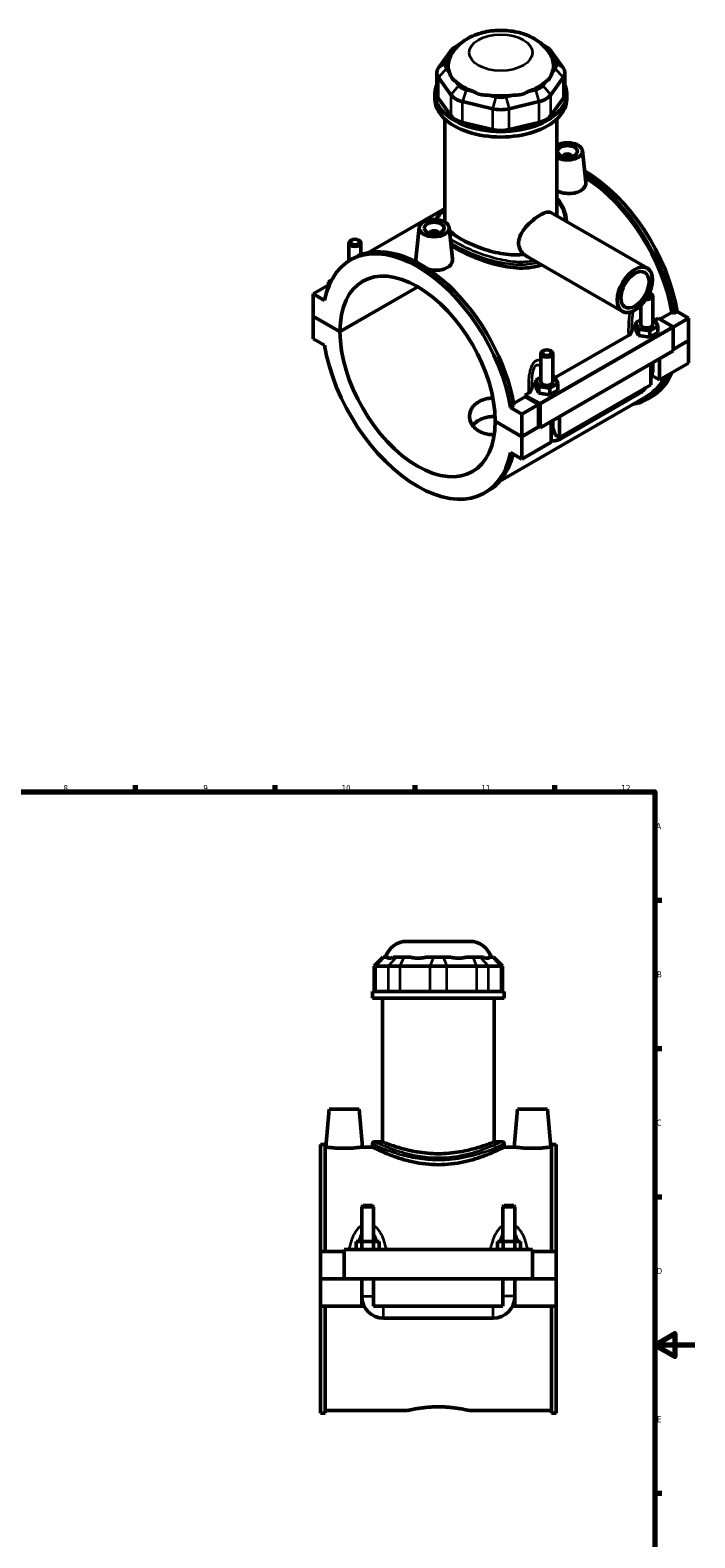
# Model space of a CAD drawing. Header units: millimetres. Extents: x 0 to 898, y -421 to 956.
# Tile 6 of 6: x 508 to 841, y 200 to 956. Entities that reach past the tile are written whole.
import ezdxf

# ---------------------------------------------------------------- set-up
doc = ezdxf.new("R2010")
doc.units = ezdxf.units.MM
for name, color, linetype, lineweight in [('Border (ANSI)', 7, 'Continuous', 70), ('Visible (ANSI)', 7, 'Continuous', 50), ('Visible Narrow (ANSI)', 7, 'Continuous', 35)]:
    doc.layers.add(name, color=color, linetype=linetype, lineweight=lineweight)
doc.styles.add('Note Text (ANSI)', font='tahoma.ttf')

# ---------------------------------------------------------------- blocks, each defined once
blk = doc.blocks.new('Borders Default Border')
at = {"layer": 'Border (ANSI)'}
for p, q in [((70.08, 574), (70.08, 577.45)), ((140.17, 574), (140.17, 577.45)), ((210.25, 574), (210.25, 577.45)), ((280.33, 574), (280.33, 577.45)), ((350.42, 574), (350.42, 577.45)), ((490.58, 574), (490.58, 577.45)), ((560.67, 574), (560.67, 577.45)), ((630.75, 574), (630.75, 577.45)), ((700.83, 574), (700.83, 577.45)), ((770.92, 574), (770.92, 577.45)), ((20, 519.75), (16.55, 519.75)), ((821, 519.75), (824.45, 519.75)), ((20, 445.5), (16.55, 445.5)), ((821, 445.5), (824.45, 445.5)), ((20, 371.25), (16.55, 371.25)), ((821, 371.25), (824.45, 371.25)), ((20, 222.75), (16.55, 222.75)), ((821, 222.75), (824.45, 222.75)), ((20, 148.5), (16.55, 148.5)), ((821, 148.5), (824.45, 148.5)), ((20, 74.25), (16.55, 74.25)), ((821, 74.25), (824.45, 74.25)), ((70.08, 20), (70.08, 16.55)), ((140.17, 20), (140.17, 16.55)), ((210.25, 20), (210.25, 16.55)), ((280.33, 20), (280.33, 16.55)), ((350.42, 20), (350.42, 16.55)), ((490.58, 20), (490.58, 16.55)), ((560.67, 20), (560.67, 16.55)), ((630.75, 20), (630.75, 16.55)), ((700.83, 20), (700.83, 16.55)), ((770.92, 20), (770.92, 16.55))]:
    blk.add_line(p, q, dxfattribs=at)
at = {"layer": 'Border (ANSI)', "flags": 128}
for points in [[(420.5, 594), (420.5, 574), (414.73, 584), (426.27, 584), (420.5, 574)], [(20, 20), (20, 574), (821, 574), (821, 20), (20, 20)], [(0, 297), (20, 297), (10, 302.77), (10, 291.23), (20, 297)], [(841, 297), (821, 297), (831, 302.77), (831, 291.23), (821, 297)], [(420.5, 0), (420.5, 20), (414.73, 10), (426.27, 10), (420.5, 20)]]:
    blk.add_lwpolyline(points, dxfattribs=at)
at = {"layer": 'Border (ANSI)', "color": 230, "true_color": 0xff0080, "attachment_point": 7, "style": 'Note Text (ANSI)'}
for s, insert, char_height in [('1', (34.35, 574.4), 3.05), ('2', (104.2, 574.4), 3.05), ('3', (174.26, 574.34), 3.05), ('4', (244.23, 574.4), 3.05), ('5', (314.48, 574.34), 3.05), ('6', (384.49, 574.34), 3.05), ('7', (454.6, 574.4), 3.05), ('8', (524.63, 574.33), 3.05), ('9', (594.7, 574.34), 3.05), ('10', (663.96, 574.34), 3.048), ('11', (734.04, 574.4), 3.048), ('12', (804.13, 574.4), 3.048), ('A', (16.78, 555.35), 3.05), ('A', (821.63, 555.35), 3.05), ('B', (17.15, 481.1), 3.05), ('B', (821.99, 481.1), 3.05), ('C', (16.95, 406.8), 3.05), ('C', (821.8, 406.8), 3.05), ('D', (16.96, 332.6), 3.05), ('D', (821.81, 332.6), 3.05), ('E', (17.21, 258.35), 3.05), ('E', (822.05, 258.35), 3.05), ('F', (17.29, 184.1), 3.05), ('F', (822.14, 184.1), 3.05), ('G', (16.81, 109.79), 3.05), ('G', (821.66, 109.79), 3.05), ('H', (16.97, 35.6), 3.05), ('H', (821.81, 35.6), 3.05), ('1', (34.35, 16.55), 3.05), ('2', (104.2, 16.55), 3.05), ('3', (174.26, 16.49), 3.05), ('4', (244.23, 16.55), 3.05), ('5', (314.48, 16.49), 3.05), ('6', (384.49, 16.49), 3.05), ('7', (454.6, 16.55), 3.05), ('8', (524.63, 16.48), 3.05), ('9', (594.7, 16.49), 3.05), ('10', (663.96, 16.49), 3.048), ('11', (734.04, 16.55), 3.048), ('12', (804.13, 16.55), 3.048)]:
    blk.add_mtext(s, dxfattribs=dict(at, insert=insert, char_height=char_height))

msp = doc.modelspace()

# ---------------------------------------------------------------- linework, layer by layer
at = {"layer": 'Visible (ANSI)'}
for p, q in [((718.699, 945.18), (712.52, 936.59)), ((723.147, 948.432), (721.053, 947.217)), ((764.407, 948.432), (766.5, 947.217)), ((775.033, 936.59), (768.855, 945.18)), ((716.585, 939.218), (718.11, 941.337)), ((718.126, 934.167), (716.585, 936.309)), ((770.968, 936.309), (769.428, 934.167)), ((769.444, 941.337), (770.968, 939.218)), ((711.683, 934.166), (711.683, 923.783)), ((712.52, 931.742), (718.699, 923.153)), ((722.764, 927.72), (721.223, 929.861)), ((766.33, 929.861), (764.79, 927.72)), ((768.855, 923.153), (775.033, 931.742)), ((775.87, 934.166), (775.87, 923.783)), ((710.777, 920.987), (710.777, 923.783)), ((718.699, 912.77), (712.52, 921.359)), ((730.055, 924.776), (726.336, 925.663)), ((741.251, 922.105), (737.532, 922.992)), ((750.022, 922.992), (746.302, 922.105)), ((761.218, 925.663), (757.499, 924.776)), ((775.033, 921.359), (768.855, 912.77)), ((776.777, 920.987), (776.777, 923.783)), ((724.652, 919.725), (739.567, 916.167)), ((747.986, 916.167), (762.902, 919.725)), ((715.727, 859.845), (715.727, 910.977)), ((739.567, 905.784), (724.652, 909.342)), ((762.902, 909.342), (747.986, 905.784)), ((771.827, 862.439), (771.827, 910.977)), ((775.152, 892.381), (775.152, 892.194)), ((779.152, 892.381), (779.152, 892.194)), ((784.638, 895.099), (786.322, 879.396)), ((715.727, 866.13), (677.436, 844.08)), ((768.843, 864.158), (817.19, 836.317)), ((702.916, 856.66), (701.225, 840.892)), ((708.401, 853.755), (708.401, 853.941)), ((712.401, 853.755), (712.401, 853.941)), ((717.887, 856.66), (719.571, 840.957)), ((667.662, 839.952), (667.662, 848.924)), ((668.958, 850.388), (668.532, 850.141)), ((672.366, 850.388), (672.791, 850.141)), ((673.662, 843.043), (673.662, 848.924)), ((668.463, 840.436), (670.131, 841.397)), ((758.149, 841.467), (804.714, 814.652)), ((657.954, 828.206), (649.732, 823.471)), ((655.459, 820.173), (649.732, 823.471)), ((649.732, 823.471), (649.732, 812.271)), ((659.061, 830.476), (657.368, 829.501)), ((657.368, 829.501), (658.3, 828.965)), ((657.368, 827.869), (657.368, 829.501)), ((663.167, 804.534), (702.173, 826.996)), ((702.243, 826.955), (663.167, 804.452)), ((818.595, 823.839), (819.021, 823.591)), ((813.892, 808.176), (813.892, 817.54)), ((819.892, 808.176), (819.892, 822.375)), ((649.732, 812.271), (663.167, 804.534)), ((649.732, 812.189), (649.803, 812.23)), ((649.732, 812.189), (649.732, 800.989)), ((663.167, 804.452), (649.732, 812.189)), ((813.892, 810.521), (811.315, 809.037)), ((811.315, 809.037), (812.809, 805.826)), ((811.315, 805.767), (811.315, 809.037)), ((820.974, 810.527), (819.892, 810.694)), ((822.468, 807.316), (820.974, 810.527)), ((821.078, 810.305), (822.641, 811.205)), ((822.641, 811.205), (829.832, 807.064)), ((823.507, 810.706), (829.472, 814.142)), ((830.426, 813.592), (829.472, 814.142)), ((837.822, 811.255), (830.083, 806.799)), ((832.095, 814.553), (830.426, 813.592)), ((832.095, 814.553), (837.822, 811.255)), ((837.822, 811.255), (837.822, 800.055)), ((649.732, 800.989), (655.459, 797.691)), ((771.014, 781.476), (807.684, 802.592)), ((811.315, 805.767), (812.809, 802.555)), ((812.809, 805.826), (818.386, 804.965)), ((812.809, 802.555), (812.809, 805.826)), ((812.809, 802.555), (818.386, 801.695)), ((818.386, 804.965), (822.468, 807.316)), ((818.386, 801.695), (818.386, 804.965)), ((818.386, 801.695), (822.468, 804.046)), ((822.468, 804.046), (822.468, 807.316)), ((830.185, 806.452), (830.185, 794.843)), ((830.185, 794.843), (763.434, 756.404)), ((763.828, 793.545), (763.828, 779.347)), ((765.125, 795.009), (764.699, 794.762)), ((768.532, 795.009), (768.958, 794.762)), ((769.828, 793.545), (769.828, 779.347)), ((830.185, 795.657), (837.822, 800.055)), ((837.822, 799.973), (830.185, 795.575)), ((837.751, 800.014), (837.822, 799.973)), ((837.822, 799.973), (837.822, 788.773)), ((819.013, 777.941), (819.013, 788.409)), ((819.892, 785.694), (819.892, 788.915)), ((823.256, 790.852), (823.256, 780.385)), ((837.822, 788.773), (823.256, 780.385)), ((763.828, 781.691), (761.252, 780.208)), ((761.252, 780.208), (762.746, 776.996)), ((761.252, 776.937), (761.252, 780.208)), ((768.323, 776.136), (772.405, 778.486)), ((770.911, 781.698), (769.828, 781.865)), ((772.405, 778.486), (770.911, 781.698)), ((772.405, 775.216), (772.405, 778.486)), ((819.013, 777.941), (773.192, 751.555)), ((823.256, 780.385), (819.47, 782.565)), ((816.763, 771.991), (743.308, 729.691)), ((750.155, 768.466), (756.046, 771.858)), ((755.89, 772.766), (757.621, 773.763)), ((763.081, 768.625), (755.89, 772.766)), ((762.727, 768.011), (756.046, 771.858)), ((761.252, 776.937), (762.746, 773.726)), ((762.746, 773.726), (762.746, 776.996)), ((762.746, 776.996), (768.323, 776.136)), ((762.746, 773.726), (768.323, 772.865)), ((768.323, 772.865), (768.323, 776.136)), ((768.323, 772.865), (772.405, 775.216)), ((773.982, 750.982), (812.732, 773.296)), ((817.422, 770.847), (819.091, 771.808)), ((750.325, 767.465), (748.656, 766.504)), ((754.383, 763.206), (748.656, 766.504)), ((762.727, 768.011), (754.383, 763.206)), ((754.383, 752.006), (754.383, 763.206)), ((762.727, 756.811), (762.727, 768.011)), ((763.434, 756.404), (763.434, 768.013)), ((740.948, 759.743), (754.383, 752.006)), ((740.948, 759.661), (741.019, 759.702)), ((754.383, 751.924), (740.948, 759.661)), ((754.383, 752.006), (762.727, 756.811)), ((762.798, 756.77), (754.383, 751.924)), ((762.727, 756.811), (763.434, 756.404)), ((768.95, 749.112), (768.95, 759.58)), ((769.828, 760.086), (769.828, 756.864)), ((773.192, 762.023), (773.192, 751.555)), ((754.383, 740.724), (754.383, 751.924)), ((768.95, 749.112), (754.383, 740.724)), ((773.192, 751.555), (770.967, 752.837)), ((748.656, 744.022), (754.383, 740.724)), ((735.652, 723.759), (737.321, 724.72)), ((696.641, 499.167), (728.286, 499.167)), ((684.77, 491.187), (680.37, 486.787)), ((684.77, 491.187), (685.272, 491.187)), ((686.813, 491.187), (685.272, 491.187)), ((691.451, 491.187), (689.91, 491.187)), ((691.451, 491.187), (695.023, 491.187)), ((698.742, 491.187), (695.023, 491.187)), ((709.938, 491.187), (706.219, 491.187)), ((709.938, 491.187), (714.989, 491.187)), ((718.709, 491.187), (714.989, 491.187)), ((729.905, 491.187), (726.186, 491.187)), ((729.905, 491.187), (733.477, 491.187)), ((735.017, 491.187), (733.477, 491.187)), ((739.655, 491.187), (738.115, 491.187)), ((739.655, 491.187), (740.157, 491.187)), ((740.157, 491.187), (744.557, 486.787)), ((681.207, 486.787), (680.37, 486.787)), ((680.37, 486.787), (680.37, 474.087)), ((681.207, 486.787), (687.386, 486.787)), ((693.339, 486.787), (687.386, 486.787)), ((693.339, 486.787), (708.254, 486.787)), ((716.673, 486.787), (708.254, 486.787)), ((716.673, 486.787), (731.589, 486.787)), ((737.542, 486.787), (731.589, 486.787)), ((737.542, 486.787), (743.72, 486.787)), ((744.557, 486.787), (743.72, 486.787)), ((744.557, 486.787), (744.557, 474.087)), ((745.464, 474.087), (679.464, 474.087)), ((679.464, 470.667), (679.464, 474.087)), ((745.464, 470.667), (679.464, 470.667)), ((684.414, 398.807), (684.414, 470.667)), ((740.514, 398.807), (740.514, 470.667)), ((745.464, 470.667), (745.464, 474.087)), ((657.764, 415.167), (656.101, 396.167)), ((657.764, 415.167), (672.764, 415.167)), ((672.764, 415.167), (674.426, 396.167)), ((752.164, 415.167), (750.501, 396.167)), ((767.164, 415.167), (752.164, 415.167)), ((767.164, 415.167), (768.826, 396.167)), ((653.464, 343.917), (653.464, 397.487)), ((655.824, 397.487), (653.464, 397.487)), ((655.824, 397.487), (655.824, 343.917)), ((655.824, 396.167), (656.101, 396.167)), ((674.426, 396.167), (679.464, 396.167)), ((679.464, 397.707), (679.464, 396.167)), ((684.414, 398.807), (680.564, 398.807)), ((744.364, 398.807), (740.514, 398.807)), ((745.464, 397.707), (745.464, 396.167)), ((745.464, 396.167), (750.501, 396.167)), ((768.826, 396.167), (769.104, 396.167)), ((769.104, 397.487), (769.104, 343.917)), ((771.464, 397.487), (769.104, 397.487)), ((771.464, 343.917), (771.464, 397.487)), ((674.664, 366.884), (674.064, 366.284)), ((674.064, 366.284), (680.064, 366.284)), ((674.064, 366.284), (674.064, 348.917)), ((679.464, 366.884), (674.664, 366.884)), ((679.464, 366.884), (680.064, 366.284)), ((680.064, 366.284), (680.064, 348.917)), ((745.464, 366.884), (744.864, 366.284)), ((744.864, 366.284), (750.864, 366.284)), ((744.864, 348.917), (744.864, 366.284)), ((750.264, 366.884), (745.464, 366.884)), ((750.264, 366.884), (750.864, 366.284)), ((750.864, 348.917), (750.864, 366.284)), ((674.177, 348.917), (671.29, 348.917)), ((671.29, 344.917), (671.29, 348.917)), ((679.95, 348.917), (674.177, 348.917)), ((674.177, 344.917), (674.177, 348.917)), ((682.837, 348.917), (679.95, 348.917)), ((679.95, 344.917), (679.95, 348.917)), ((682.837, 344.917), (682.837, 348.917)), ((742.09, 344.917), (742.09, 348.917)), ((744.977, 348.917), (742.09, 348.917)), ((750.75, 348.917), (744.977, 348.917)), ((744.977, 344.917), (744.977, 348.917)), ((753.637, 348.917), (750.75, 348.917)), ((750.75, 344.917), (750.75, 348.917)), ((753.637, 344.917), (753.637, 348.917)), ((653.464, 343.917), (665.264, 343.917)), ((653.464, 330.217), (653.464, 343.917)), ((665.264, 344.917), (665.264, 330.217)), ((665.264, 344.917), (759.664, 344.917)), ((759.664, 330.217), (759.664, 344.917)), ((759.664, 343.917), (771.464, 343.917)), ((771.464, 343.917), (771.464, 330.217)), ((653.464, 330.217), (665.264, 330.217)), ((653.464, 316.417), (653.464, 330.117)), ((674.064, 330.117), (653.464, 330.117)), ((665.264, 330.217), (759.664, 330.217)), ((674.064, 330.217), (674.064, 330.117)), ((674.064, 316.417), (674.064, 330.117)), ((680.064, 330.217), (680.064, 330.117)), ((680.064, 330.117), (680.064, 316.417)), ((744.864, 330.117), (680.064, 330.117)), ((744.864, 330.117), (744.864, 330.217)), ((744.864, 316.417), (744.864, 330.117)), ((750.864, 330.117), (750.864, 330.217)), ((750.864, 330.117), (750.864, 316.417)), ((771.464, 330.117), (750.864, 330.117)), ((759.664, 330.217), (771.464, 330.217)), ((771.464, 330.117), (771.464, 316.417)), ((653.464, 262.847), (653.464, 316.417)), ((653.464, 316.417), (674.064, 316.417)), ((655.824, 316.417), (655.824, 262.847)), ((675.266, 316.417), (674.064, 316.417)), ((680.064, 316.417), (744.864, 316.417)), ((685.064, 310.417), (739.864, 310.417)), ((750.864, 316.417), (749.662, 316.417)), ((750.864, 316.417), (771.464, 316.417)), ((769.104, 316.417), (769.104, 262.847)), ((771.464, 262.847), (771.464, 316.417)), ((655.824, 262.847), (653.464, 262.847)), ((655.824, 264.167), (696.784, 264.167)), ((728.144, 264.167), (769.104, 264.167)), ((771.464, 262.847), (769.104, 262.847))]:
    msp.add_line(p, q, dxfattribs=at)
for centre, radius, start, end in [((696.641, 488.167), 11, 90, 164.065072), ((728.286, 488.167), 11, 15.934928, 90), ((680.564, 397.707), 1.1, 90, 180), ((744.364, 397.707), 1.1, 0, 90), ((685.064, 321.417), 11, 180, 270), ((739.864, 321.417), 11, 270, 0)]:
    msp.add_arc(centre, radius, start, end, dxfattribs=at)
for centre, major_axis, ratio, start_param, end_param in [((728.861, 942.756), (-11, 0), 0.5758617, 5.5016397, 5.8904862), ((758.692, 942.756), (-11, 0), 0.5758617, 3.5342917, 3.9231383), ((722.683, 934.166), (-11, 0), 0.5758617, 5.8904862, 6.6758844), ((722.683, 937.763), (-6.6, 0), 0.5758617, 5.8904862, 6.6758844), ((743.777, 937.763), (-26.4, 0), 0.5758617, 6.0806928, 6.5219974), ((743.777, 937.763), (26.4, 0), 0.5758617, 6.0443732, 6.4856778), ((764.87, 937.763), (6.6, 0), 0.5758617, 5.8904862, 6.6758844), ((764.87, 934.166), (11, 0), 0.5758617, 5.8904862, 6.6758844), ((743.777, 937.763), (26.4, 0), 0.5758617, 3.6881787, 4.1658029), ((743.777, 937.763), (26.4, 0), 0.5758617, 5.258975, 5.7365993), ((743.777, 923.783), (-33, 0), 0.5758617, 6.0482781, 9.6596852), ((722.683, 923.783), (-11, 0), 0.5758617, 0, 0.3926991), ((728.861, 925.577), (11, 0), 0.5758617, 3.5342917, 4.3196899), ((728.861, 929.174), (-6.6, 0), 0.5758617, 0.3926991, 1.1780972), ((743.777, 937.763), (26.4, 0), 0.5758617, 4.4735769, 4.9512011), ((743.777, 925.616), (-6.6, 0), 0.5758617, 1.1780972, 1.9634954), ((758.692, 929.174), (6.6, 0), 0.5758617, 5.1050881, 5.8904862), ((758.692, 925.577), (11, 0), 0.5758617, 5.1050881, 5.8904862), ((764.87, 923.783), (11, 0), 0.5758617, 5.8904862, 6.2831853), ((743.777, 920.987), (-33, 0), 0.5758617, 0, 3.1415927), ((743.777, 922.019), (11, 0), 0.5758617, 4.3196899, 5.1050881), ((728.861, 915.194), (-11, 0), 0.5758617, 0.3926991, 1.1780972), ((758.692, 915.194), (11, 0), 0.5758617, 5.1050881, 5.8904862), ((743.777, 911.636), (-11, 0), 0.5758617, 1.1780972, 1.9634954), ((777.152, 894.833), (7.5, 0), 0.5758617, 3.9228074, 8.6435632), ((777.152, 892.381), (-2, 0), 0.5758617, 2.9729035, 6.4518745), ((785.496, 830.147), (-33.595, 58.338), 0.5780931, 4.1346204, 5.4951296), ((783.827, 829.186), (33.595, -58.338), 0.5780931, 0.9930277, 2.3137233), ((783.827, 829.186), (-32.936, 57.195), 0.5780931, 4.1387951, 5.4517629), ((710.401, 853.941), (-2, 0), 0.5758617, 2.9729035, 6.4518745), ((702.057, 782.097), (-33.595, 58.338), 0.5780931, 4.1346204, 6.8648214), ((670.662, 848.924), (3, 0), 0.5758617, 2.360047, 7.0647309), ((703.726, 783.058), (-33.595, 58.338), 0.5780931, 4.1346204, 6.2831853), ((702.057, 782.097), (-27.447, 47.662), 0.5780931, 3.9298336, 7.0696081), ((816.892, 822.375), (3, 0), 0.5758617, 4.568263, 7.0647309), ((816.892, 822.865), (2.4, 0), 0.5758617, 4.7497962, 7.2367001), ((816.892, 808.176), (-3, 0), 0.5758617, 0, 3.1415927), ((702.057, 782.097), (27.447, -47.662), 0.5780931, 3.9298336, 7.0696081), ((816.892, 804.906), (-7.5, 0), 0.5758617, 5.5507827, 6.2685888), ((829.832, 806.656), (-0.25, 0.433), 0.5780931, 3.9289245, 5.4997209), ((702.057, 782.097), (33.595, -58.338), 0.5780931, 4.1346204, 6.8648214), ((766.828, 793.545), (-3, 0), 0.5758617, 5.5016397, 10.2063236), ((766.828, 776.077), (-7.5, 0), 0.5758617, 5.5507827, 6.2685888), ((766.828, 779.347), (-3, 0), 0.5758617, 0, 3.1415927), ((783.827, 829.186), (33.595, -58.338), 0.5780931, 6.0848308, 6.6846971), ((783.827, 829.186), (32.936, -57.195), 0.5780931, 0, 0.3514322), ((785.496, 830.147), (33.595, -58.338), 0.5780931, 0, 0.4015118), ((710.401, 786.902), (-32.936, 57.195), 0.5780931, 4.1387951, 4.1543128), ((763.081, 768.216), (0.25, -0.433), 0.5780931, 0.7873319, 2.3581282), ((703.726, 783.058), (33.595, -58.338), 0.5780931, 0, 0.5458214)]:
    msp.add_ellipse(centre, major_axis=major_axis, ratio=ratio, start_param=start_param, end_param=end_param, dxfattribs=at)
for centre, major_axis, ratio in [((777.152, 894.833), (-5, 0), 0.5758617), ((710.401, 856.394), (-7.5, 0), 0.5758617), ((710.401, 856.394), (-5, 0), 0.5758617), ((670.662, 849.414), (-2.4, 0), 0.5758617), ((810.952, 825.484), (-6.238, -10.832), 0.5780931), ((810.952, 825.484), (-4.99, -8.666), 0.5780931), ((766.828, 794.036), (-2.4, 0), 0.5758617)]:
    msp.add_ellipse(centre, major_axis=major_axis, ratio=ratio, dxfattribs=at)
for points, knots in [([(769.637, 940.821), (768.97, 942.694), (768, 944.362), (765.492, 947.576), (763.879, 949.008), (759.955, 951.717), (757.567, 952.829), (752.332, 954.556), (749.455, 955.095), (743.669, 955.515), (740.762, 955.399), (735.06, 954.506), (732.265, 953.729), (726.99, 951.378), (724.485, 949.816), (720.576, 945.91), (719.047, 943.774), (718.012, 941.085), (717.963, 940.953), (717.916, 940.821)], [0.9878906, 0.9878906, 0.9878906, 0.9878906, 1.207685, 1.207685, 1.4807945, 1.4807945, 1.8359148, 1.8359148, 2.2310515, 2.2310515, 2.6219228, 2.6219228, 3.0147747, 3.0147747, 3.4042164, 3.4042164, 3.7089684, 3.7089684, 3.7244984, 3.7244984, 3.7244984, 3.7244984]), ([(718.126, 934.167), (718.193, 933.889), (718.273, 933.617), (718.604, 932.676), (718.928, 932.067), (719.283, 931.574), (719.637, 931.081), (720.087, 930.614), (720.801, 930.102), (721.009, 929.974), (721.223, 929.861)], [4.45870578, 4.45870578, 4.45870578, 4.45870578, 4.56597929, 4.56597929, 4.84390204, 4.84390204, 4.84390204, 5.1218248, 5.1218248, 5.22909831, 5.22909831, 5.22909831, 5.22909831]), ([(766.33, 929.861), (766.545, 929.974), (766.753, 930.102), (767.467, 930.614), (767.916, 931.081), (768.271, 931.574), (768.625, 932.067), (768.949, 932.676), (769.281, 933.617), (769.361, 933.889), (769.428, 934.167)], [4.45870578, 4.45870578, 4.45870578, 4.45870578, 4.56597929, 4.56597929, 4.84390204, 4.84390204, 4.84390204, 5.1218248, 5.1218248, 5.22909831, 5.22909831, 5.22909831, 5.22909831]), ([(730.055, 924.776), (730.363, 924.587), (730.685, 924.41), (731.867, 923.83), (732.775, 923.516), (733.631, 923.312), (734.487, 923.108), (735.447, 922.976), (736.788, 922.954), (737.162, 922.965), (737.532, 922.992)], [4.45870578, 4.45870578, 4.45870578, 4.45870578, 4.56597929, 4.56597929, 4.84390204, 4.84390204, 4.84390204, 5.1218248, 5.1218248, 5.22909831, 5.22909831, 5.22909831, 5.22909831]), ([(750.022, 922.992), (750.391, 922.965), (750.766, 922.954), (752.107, 922.976), (753.067, 923.108), (753.922, 923.312), (754.778, 923.516), (755.687, 923.83), (756.869, 924.41), (757.19, 924.587), (757.499, 924.776)], [4.45870578, 4.45870578, 4.45870578, 4.45870578, 4.56597929, 4.56597929, 4.84390204, 4.84390204, 4.84390204, 5.1218248, 5.1218248, 5.22909831, 5.22909831, 5.22909831, 5.22909831]), ([(786.321, 879.396), (786.334, 879.276), (786.341, 879.156), (786.35, 878.306), (786.126, 877.524), (785.196, 876.114), (784.49, 875.489), (783.671, 875.017)], [4.79577716, 4.79577716, 4.79577716, 4.79577716, 4.85199936, 4.85199936, 5.19949446, 5.19949446, 5.54698956, 5.54698956, 5.54698956, 5.54698956]), ([(771.827, 871.3), (772.288, 870.786), (772.718, 870.251), (773.868, 868.653), (774.507, 867.542), (775.574, 865.177), (775.992, 863.919), (776.447, 861.902), (776.571, 861.161), (776.682, 860.15), (776.707, 859.885), (776.725, 859.618)], [26.0818474, 26.0818474, 26.0818474, 26.0818474, 26.3323866, 26.3323866, 26.804015, 26.804015, 27.296173, 27.296173, 27.5763925, 27.5763925, 27.6760257, 27.6760257, 27.6760257, 27.6760257]), ([(783.671, 875.017), (782.853, 874.546), (781.817, 874.168), (779.549, 873.733), (778.317, 873.675), (776.011, 873.814), (774.783, 874.02), (773.005, 874.526), (772.389, 874.748), (771.828, 874.992)], [0, 0, 0, 0, 0.3469359, 0.3469359, 0.6938718, 0.6938718, 1.0403092, 1.0403092, 1.2388595, 1.2388595, 1.2388595, 1.2388595]), ([(711.357, 860.678), (711.6, 861.201), (711.915, 861.71), (712.572, 862.583), (712.887, 862.949), (713.581, 863.677), (713.96, 864.038), (714.767, 864.747), (715.193, 865.096), (715.675, 865.466), (715.701, 865.485), (715.727, 865.505)], [18.2929387, 18.2929387, 18.2929387, 18.2929387, 18.6597616, 18.6597616, 18.9315184, 18.9315184, 19.2011195, 19.2011195, 19.4605424, 19.4605424, 19.4752819, 19.4752819, 19.4752819, 19.4752819]), ([(755.287, 843.25), (754.671, 843.769), (754.124, 844.406), (753.37, 845.679), (753.115, 846.285), (752.776, 847.545), (752.694, 848.201), (752.694, 849.505), (752.776, 850.192), (753.115, 851.587), (753.37, 852.296), (754.357, 854.394), (755.316, 855.758), (757.384, 858.15), (758.636, 859.345), (760.551, 860.907), (761.195, 861.391), (762.443, 862.258), (763.048, 862.641), (764.174, 863.29), (764.73, 863.575), (765.779, 864.031), (766.272, 864.202), (767.614, 864.516), (768.325, 864.456), (768.843, 864.158)], [3.0386685, 3.0386685, 3.0386685, 3.0386685, 3.3475503, 3.3475503, 3.5868832, 3.5868832, 3.826216, 3.826216, 4.0655489, 4.0655489, 4.3048818, 4.3048818, 4.7835475, 4.7835475, 5.2614358, 5.2614358, 5.5003799, 5.5003799, 5.7393241, 5.7393241, 5.9782682, 5.9782682, 6.2172123, 6.2172123, 6.6926186, 6.6926186, 6.6926186, 6.6926186]), ([(755.287, 843.25), (755.011, 843.215), (754.733, 843.184), (752.726, 842.986), (750.931, 842.963), (747.329, 843.164), (745.522, 843.387), (742.033, 843.996), (740.227, 844.404), (736.624, 845.391), (734.828, 845.969), (731.372, 847.238), (729.709, 847.928), (726.625, 849.355), (725.203, 850.091), (722.682, 851.543), (721.505, 852.303), (719.537, 853.769), (718.721, 854.473), (718.047, 855.171)], [0.984239, 0.984239, 0.984239, 0.984239, 1.07095, 1.07095, 1.606425, 1.606425, 2.1419, 2.1419, 2.6767805, 2.6767805, 3.211661, 3.211661, 3.7465414, 3.7465414, 4.2814219, 4.2814219, 4.8163024, 4.8163024, 5.3001169, 5.3001169, 5.3001169, 5.3001169]), ([(764.148, 838.013), (763.491, 837.763), (762.811, 837.54), (760.289, 836.842), (758.331, 836.535), (754.27, 836.295), (752.163, 836.361), (747.939, 836.787), (745.822, 837.145), (741.737, 838.037), (739.622, 838.604), (735.396, 839.925), (733.286, 840.678), (729.219, 842.291), (727.258, 843.152), (723.616, 844.898), (721.935, 845.783), (719.9, 846.955), (719.372, 847.27), (718.86, 847.587)], [0.3907883, 0.3907883, 0.3907883, 0.3907883, 0.6351101, 0.6351101, 1.2702202, 1.2702202, 1.9053302, 1.9053302, 2.5404403, 2.5404403, 3.1738191, 3.1738191, 3.8071978, 3.8071978, 4.4405765, 4.4405765, 5.0739553, 5.0739553, 5.3039046, 5.3039046, 5.3039046, 5.3039046]), ([(701.588, 839.272), (701.341, 839.716), (701.216, 840.168), (701.21, 840.695), (701.215, 840.793), (701.226, 840.892)], [4.60212683, 4.60212683, 4.60212683, 4.60212683, 4.85199936, 4.85199936, 4.90824876, 4.90824876, 4.90824876, 4.90824876]), ([(719.57, 840.957), (719.584, 840.834), (719.591, 840.712), (719.597, 839.861), (719.373, 839.08), (718.443, 837.673), (717.738, 837.049), (716.92, 836.578)], [7.56929607, 7.56929607, 7.56929607, 7.56929607, 7.62661099, 7.62661099, 7.9735469, 7.9735469, 8.3204828, 8.3204828, 8.3204828, 8.3204828]), ([(716.92, 836.578), (716.101, 836.106), (715.063, 835.727), (712.791, 835.293), (711.557, 835.235), (709.457, 835.364), (708.462, 835.513), (707.511, 835.742)], [2.77349325, 2.77349325, 2.77349325, 2.77349325, 3.12098835, 3.12098835, 3.46848344, 3.46848344, 3.75246365, 3.75246365, 3.75246365, 3.75246365]), ([(807.684, 802.592), (807.958, 802.75), (808.203, 802.924), (808.627, 803.296), (808.806, 803.493), (809.233, 804.102), (809.381, 804.534), (809.392, 804.969)], [-0.45883493, -0.45883493, -0.45883493, -0.45883493, -0.34259081, -0.34259081, -0.22689673, -0.22689673, 0, 0, 0, 0]), ([(819.013, 781.119), (819.22, 781.676), (819.393, 782.241), (819.763, 783.769), (819.892, 784.737), (819.892, 785.694)], [4.21285195, 4.21285195, 4.21285195, 4.21285195, 4.39822972, 4.39822972, 4.71238898, 4.71238898, 4.71238898, 4.71238898]), ([(740.459, 752.871), (739.555, 752.884), (738.657, 752.953), (736.826, 753.224), (735.898, 753.441), (734.18, 754.014), (733.39, 754.369), (731.989, 755.175), (731.334, 755.653), (730.181, 756.734), (729.683, 757.337), (728.885, 758.623), (728.584, 759.307), (728.19, 760.695), (728.097, 761.399), (728.097, 762.761), (728.19, 763.466), (728.584, 764.858), (728.885, 765.544), (729.683, 766.835), (730.18, 767.441), (731.333, 768.526), (731.989, 769.004), (733.39, 769.811), (734.18, 770.165), (735.898, 770.734), (736.826, 770.949), (738.442, 771.184), (739.111, 771.244), (739.788, 771.274)], [1.516475, 1.516475, 1.516475, 1.516475, 1.7827221, 1.7827221, 2.0797947, 2.0797947, 2.3768674, 2.3768674, 2.67394, 2.67394, 2.9710127, 2.9710127, 3.2680853, 3.2680853, 3.5651579, 3.5651579, 3.8623022, 3.8623022, 4.1594464, 4.1594464, 4.4565906, 4.4565906, 4.7537348, 4.7537348, 5.050879, 5.050879, 5.3480232, 5.3480232, 5.5482977, 5.5482977, 5.5482977, 5.5482977]), ([(757.621, 773.763), (757.895, 773.921), (758.14, 774.094), (758.564, 774.466), (758.742, 774.663), (759.17, 775.273), (759.318, 775.704), (759.329, 776.14)], [-0.45883493, -0.45883493, -0.45883493, -0.45883493, -0.34259081, -0.34259081, -0.22689673, -0.22689673, 0, 0, 0, 0]), ([(812.732, 773.296), (813.561, 773.773), (814.335, 774.368), (815.48, 775.458), (815.888, 775.898), (816.273, 776.363)], [3.14159265, 3.14159265, 3.14159265, 3.14159265, 3.45575192, 3.45575192, 3.64408528, 3.64408528, 3.64408528, 3.64408528]), ([(740.895, 762.086), (740.853, 762.086), (740.811, 762.085), (739.759, 762.065), (738.753, 761.98), (736.821, 761.667), (735.894, 761.44), (734.178, 760.854), (733.388, 760.496), (731.99, 759.691), (731.336, 759.217), (730.344, 758.3), (729.97, 757.885), (729.644, 757.447)], [3.8427642, 3.8427642, 3.8427642, 3.8427642, 3.8550614, 3.8550614, 4.1516253, 4.1516253, 4.4481892, 4.4481892, 4.7447531, 4.7447531, 5.0413169, 5.0413169, 5.2549708, 5.2549708, 5.2549708, 5.2549708]), ([(769.828, 756.864), (769.828, 756.765), (769.832, 756.671), (769.844, 756.495), (769.852, 756.413), (769.874, 756.264), (769.887, 756.196), (769.914, 756.075), (769.929, 756.021), (769.958, 755.93), (769.973, 755.891), (769.986, 755.86)], [1.57079633, 1.57079633, 1.57079633, 1.57079633, 1.6466565, 1.6466565, 1.72251668, 1.72251668, 1.79837686, 1.79837686, 1.87423703, 1.87423703, 1.95009721, 1.95009721, 1.95009721, 1.95009721]), ([(769.986, 755.86), (770.24, 755.268), (770.468, 754.679), (770.762, 753.747), (770.875, 753.325), (770.957, 752.888), (770.962, 752.863), (770.967, 752.837)], [0.23169079, 0.23169079, 0.23169079, 0.23169079, 0.41096217, 0.41096217, 0.53797345, 0.53797345, 0.54599916, 0.54599916, 0.54599916, 0.54599916]), ([(768.95, 749.897), (769.191, 749.857), (769.433, 749.833), (770.486, 749.785), (771.279, 749.905), (772.712, 750.333), (773.363, 750.625), (773.982, 750.982)], [2.57223819, 2.57223819, 2.57223819, 2.57223819, 2.64878305, 2.64878305, 2.90673289, 2.90673289, 3.14159265, 3.14159265, 3.14159265, 3.14159265]), ([(686.813, 491.187), (686.879, 491.107), (686.96, 491.038), (687.291, 490.831), (687.615, 490.763), (687.97, 490.763), (688.324, 490.763), (688.774, 490.831), (689.488, 491.038), (689.696, 491.107), (689.91, 491.187)], [4.45870578, 4.45870578, 4.45870578, 4.45870578, 4.56597929, 4.56597929, 4.84390204, 4.84390204, 4.84390204, 5.1218248, 5.1218248, 5.22909831, 5.22909831, 5.22909831, 5.22909831]), ([(698.742, 491.187), (699.05, 491.107), (699.372, 491.038), (700.554, 490.831), (701.462, 490.763), (702.318, 490.763), (703.174, 490.763), (704.134, 490.831), (705.475, 491.038), (705.849, 491.107), (706.219, 491.187)], [4.45870578, 4.45870578, 4.45870578, 4.45870578, 4.56597929, 4.56597929, 4.84390204, 4.84390204, 4.84390204, 5.1218248, 5.1218248, 5.22909831, 5.22909831, 5.22909831, 5.22909831]), ([(718.709, 491.187), (719.078, 491.107), (719.453, 491.038), (720.793, 490.831), (721.754, 490.763), (722.609, 490.763), (723.465, 490.763), (724.374, 490.831), (725.556, 491.038), (725.877, 491.107), (726.186, 491.187)], [4.45870578, 4.45870578, 4.45870578, 4.45870578, 4.56597929, 4.56597929, 4.84390204, 4.84390204, 4.84390204, 5.1218248, 5.1218248, 5.22909831, 5.22909831, 5.22909831, 5.22909831]), ([(735.017, 491.187), (735.232, 491.107), (735.44, 491.038), (736.154, 490.831), (736.603, 490.763), (736.958, 490.763), (737.312, 490.763), (737.636, 490.831), (737.968, 491.038), (738.048, 491.107), (738.115, 491.187)], [4.45870578, 4.45870578, 4.45870578, 4.45870578, 4.56597929, 4.56597929, 4.84390204, 4.84390204, 4.84390204, 5.1218248, 5.1218248, 5.22909831, 5.22909831, 5.22909831, 5.22909831]), ([(674.426, 396.167), (674.426, 396.167), (674.197, 396.134), (673.267, 396.013), (672.565, 395.927), (670.943, 395.765), (669.913, 395.678), (667.652, 395.555), (666.42, 395.52), (664.105, 395.52), (662.872, 395.555), (660.608, 395.678), (659.577, 395.765), (657.957, 395.928), (657.257, 396.013), (656.33, 396.134), (656.101, 396.167), (656.101, 396.167)], [1.3867466, 1.3867466, 1.3867466, 1.3867466, 1.733184, 1.733184, 2.0796214, 2.0796214, 2.4265573, 2.4265573, 2.7734932, 2.7734932, 3.1209883, 3.1209883, 3.4684834, 3.4684834, 3.8143624, 3.8143624, 4.1602414, 4.1602414, 4.1602414, 4.1602414]), ([(745.464, 396.167), (745.464, 396.167), (745.258, 396.064), (744.404, 395.643), (743.756, 395.326), (742.06, 394.529), (741.01, 394.048), (738.601, 393.008), (737.241, 392.45), (734.352, 391.358), (732.719, 390.784), (729.154, 389.688), (727.222, 389.167), (723.172, 388.286), (721.05, 387.927), (716.754, 387.446), (714.581, 387.325), (710.347, 387.325), (708.173, 387.446), (703.877, 387.927), (701.755, 388.286), (697.705, 389.167), (695.774, 389.688), (692.209, 390.784), (690.575, 391.358), (687.687, 392.45), (686.327, 393.008), (683.917, 394.048), (682.867, 394.529), (681.171, 395.326), (680.523, 395.643), (679.67, 396.064), (679.464, 396.167), (679.464, 396.167)], [5.0739553, 5.0739553, 5.0739553, 5.0739553, 5.707334, 5.707334, 6.3407128, 6.3407128, 6.9740915, 6.9740915, 7.6074702, 7.6074702, 8.2425803, 8.2425803, 8.8776904, 8.8776904, 9.5128005, 9.5128005, 10.1479106, 10.1479106, 10.7830207, 10.7830207, 11.4181307, 11.4181307, 12.0532408, 12.0532408, 12.6883509, 12.6883509, 13.3217296, 13.3217296, 13.9551084, 13.9551084, 14.5884871, 14.5884871, 15.2218659, 15.2218659, 15.2218659, 15.2218659]), ([(740.514, 398.807), (740.514, 398.807), (740.341, 398.736), (739.621, 398.447), (739.074, 398.228), (737.636, 397.679), (736.744, 397.348), (734.692, 396.634), (733.531, 396.251), (731.064, 395.507), (729.669, 395.117), (726.627, 394.379), (724.98, 394.03), (721.532, 393.444), (719.728, 393.208), (716.087, 392.893), (714.249, 392.814), (710.679, 392.814), (708.841, 392.893), (705.199, 393.208), (703.396, 393.444), (699.948, 394.03), (698.3, 394.379), (695.258, 395.117), (693.864, 395.507), (691.396, 396.251), (690.236, 396.634), (688.184, 397.348), (687.292, 397.679), (685.854, 398.228), (685.307, 398.447), (684.586, 398.736), (684.414, 398.807), (684.414, 398.807)], [4.2814219, 4.2814219, 4.2814219, 4.2814219, 4.8163024, 4.8163024, 5.3511829, 5.3511829, 5.8860634, 5.8860634, 6.4209439, 6.4209439, 6.9564189, 6.9564189, 7.4918939, 7.4918939, 8.0273688, 8.0273688, 8.5628438, 8.5628438, 9.0983188, 9.0983188, 9.6337938, 9.6337938, 10.1692688, 10.1692688, 10.7047438, 10.7047438, 11.2396243, 11.2396243, 11.7745048, 11.7745048, 12.3093853, 12.3093853, 12.8442658, 12.8442658, 12.8442658, 12.8442658]), ([(768.826, 396.167), (768.826, 396.167), (768.598, 396.134), (767.67, 396.013), (766.971, 395.928), (765.35, 395.765), (764.32, 395.678), (762.056, 395.555), (760.822, 395.52), (759.664, 395.52), (758.507, 395.52), (757.276, 395.555), (755.014, 395.678), (753.985, 395.765), (752.362, 395.927), (751.661, 396.013), (750.73, 396.134), (750.501, 396.167), (750.501, 396.167)], [4.1602414, 4.1602414, 4.1602414, 4.1602414, 4.5061204, 4.5061204, 4.8519994, 4.8519994, 5.1994945, 5.1994945, 5.5469896, 5.5469896, 5.5469896, 5.8939255, 5.8939255, 6.2408614, 6.2408614, 6.5872988, 6.5872988, 6.9337362, 6.9337362, 6.9337362, 6.9337362]), ([(696.784, 264.167), (696.784, 264.167), (696.879, 264.19), (697.277, 264.283), (697.581, 264.353), (698.382, 264.53), (698.881, 264.636), (700.031, 264.865), (700.682, 264.987), (702.07, 265.224), (702.854, 265.346), (704.563, 265.578), (705.488, 265.686), (707.418, 265.866), (708.426, 265.938), (710.454, 266.034), (711.475, 266.057), (713.452, 266.057), (714.473, 266.034), (716.502, 265.938), (717.51, 265.866), (719.44, 265.686), (720.364, 265.578), (722.073, 265.346), (722.857, 265.224), (724.245, 264.987), (724.897, 264.865), (726.047, 264.636), (726.545, 264.53), (727.346, 264.353), (727.65, 264.283), (728.049, 264.19), (728.144, 264.167), (728.144, 264.167)], [2.3723765, 2.3723765, 2.3723765, 2.3723765, 2.6689068, 2.6689068, 2.965437, 2.965437, 3.2619673, 3.2619673, 3.5584976, 3.5584976, 3.8550614, 3.8550614, 4.1516253, 4.1516253, 4.4481892, 4.4481892, 4.7447531, 4.7447531, 5.0413169, 5.0413169, 5.3378808, 5.3378808, 5.6344447, 5.6344447, 5.9310086, 5.9310086, 6.2275388, 6.2275388, 6.5240691, 6.5240691, 6.8205993, 6.8205993, 7.1171296, 7.1171296, 7.1171296, 7.1171296])]:
    msp.add_open_spline(points, degree=3, knots=knots, dxfattribs=at)
for points in [[(715.747, 859.424), (715.733, 859.565), (715.727, 859.705), (715.727, 859.845)], [(758.149, 841.467), (757.184, 842.023), (756.23, 842.624), (755.287, 843.25)]]:
    msp.add_open_spline(points, degree=3, dxfattribs=at)
at = {"layer": 'Visible Narrow (ANSI)'}
for p, q in [((721.966, 947.292), (718.699, 945.18)), ((765.587, 947.292), (768.855, 945.18)), ((716.585, 939.218), (712.52, 936.59)), ((716.585, 936.309), (712.52, 931.742)), ((770.968, 939.218), (775.033, 936.59)), ((770.968, 936.309), (775.033, 931.742)), ((712.52, 921.359), (712.52, 931.742)), ((775.033, 931.742), (775.033, 921.359)), ((722.764, 927.72), (718.699, 923.153)), ((718.699, 923.153), (718.699, 912.77)), ((726.336, 925.663), (724.652, 919.725)), ((741.251, 922.105), (739.567, 916.167)), ((746.302, 922.105), (747.986, 916.167)), ((761.218, 925.663), (762.902, 919.725)), ((764.79, 927.72), (768.855, 923.153)), ((768.855, 912.77), (768.855, 923.153)), ((724.652, 909.342), (724.652, 919.725)), ((739.567, 916.167), (739.567, 905.784)), ((747.986, 905.784), (747.986, 916.167)), ((762.902, 919.725), (762.902, 909.342)), ((829.832, 807.064), (763.081, 768.625)), ((763.434, 768.013), (830.185, 806.452)), ((685.069, 490.967), (681.411, 487.007)), ((687.589, 487.007), (691.247, 490.967)), ((694.938, 490.967), (693.423, 487.007)), ((709.854, 490.967), (708.338, 487.007)), ((715.074, 490.967), (716.589, 487.007)), ((729.989, 490.967), (731.505, 487.007)), ((733.68, 490.967), (737.339, 487.007)), ((739.858, 490.967), (743.517, 487.007)), ((681.207, 474.722), (681.207, 486.152)), ((687.386, 486.152), (687.386, 474.722)), ((693.339, 474.722), (693.339, 486.152)), ((708.254, 486.152), (708.254, 474.722)), ((716.673, 474.722), (716.673, 486.152)), ((731.589, 486.152), (731.589, 474.722)), ((737.542, 474.722), (737.542, 486.152)), ((743.72, 486.152), (743.72, 474.722)), ((674.101, 321.417), (680.027, 321.417)), ((750.827, 321.417), (744.901, 321.417)), ((685.064, 310.454), (685.064, 316.38)), ((739.864, 310.454), (739.864, 316.38))]:
    msp.add_line(p, q, dxfattribs=at)
msp.add_ellipse((743.777, 944.287), major_axis=(-15.823, 0), ratio=0.5758617, dxfattribs=at)
for centre, major_axis, ratio, start_param, end_param in [((816.892, 785.694), (3, 0), 0.5758617, 5.4977871, 6.2831853), ((811.235, 775.896), (1.497, -2.6), 0.5780931, 0, 0.7911844), ((766.828, 756.864), (3, 0), 0.5758617, 5.4977871, 6.2831853), ((772.485, 753.582), (1.497, -2.6), 0.5780931, 0, 0.7911844)]:
    msp.add_ellipse(centre, major_axis=major_axis, ratio=ratio, start_param=start_param, end_param=end_param, dxfattribs=at)
for points, knots in [([(771.827, 870.548), (771.968, 870.371), (772.106, 870.192), (773.672, 868.08), (774.698, 865.904), (775.602, 862.47), (775.798, 861.29), (775.885, 860.102)], [26.2249838, 26.2249838, 26.2249838, 26.2249838, 26.3113536, 26.3113536, 27.2307454, 27.2307454, 27.6956632, 27.6956632, 27.6956632, 27.6956632]), ([(711.832, 860.634), (712.213, 861.841), (713.093, 863.053), (714.847, 864.673), (715.269, 865.031), (715.727, 865.393)], [18.1319008, 18.1319008, 18.1319008, 18.1319008, 19.1330705, 19.1330705, 19.4130536, 19.4130536, 19.4130536, 19.4130536]), ([(760.6, 840.056), (760.45, 840.022), (760.299, 839.99), (757.371, 839.389), (754.375, 839.253), (747.903, 839.687), (744.405, 840.324), (739.568, 841.588), (738.201, 841.989), (733.164, 843.609), (729.586, 845.047), (723.495, 847.929), (720.913, 849.35), (718.678, 850.806), (718.59, 850.864), (718.502, 850.922)], [10.9040317, 10.9040317, 10.9040317, 10.9040317, 10.9565871, 10.9565871, 11.9203279, 11.9203279, 12.9803275, 12.9803275, 13.4003602, 13.4003602, 14.5442874, 14.5442874, 15.5564032, 15.5564032, 15.5984589, 15.5984589, 15.5984589, 15.5984589]), ([(718.715, 848.94), (720.734, 847.671), (723.092, 846.401), (728.975, 843.653), (732.634, 842.218), (737.793, 840.619), (739.194, 840.225), (744.153, 838.993), (747.744, 838.387), (754.398, 838.026), (757.482, 838.202), (760.915, 838.937), (761.477, 839.076), (762.028, 839.233)], [-15.4403967, -15.4403967, -15.4403967, -15.4403967, -14.5442874, -14.5442874, -13.4003602, -13.4003602, -12.9803275, -12.9803275, -11.9203279, -11.9203279, -10.9565871, -10.9565871, -10.7645409, -10.7645409, -10.7645409, -10.7645409]), ([(812.807, 816.561), (813.076, 816.449), (813.341, 816.265), (813.695, 815.937), (813.794, 815.836), (813.892, 815.727)], [2.4903915, 2.4903915, 2.4903915, 2.4903915, 2.6747136, 2.6747136, 2.74848647, 2.74848647, 2.74848647, 2.74848647]), ([(808.528, 814.261), (808.441, 813.943), (808.364, 813.619), (808.091, 812.322), (807.957, 811.324), (807.749, 809.096), (807.696, 807.864), (807.648, 805.278), (807.659, 803.925), (807.684, 802.592)], [-1.6535112, -1.6535112, -1.6535112, -1.6535112, -1.558187, -1.558187, -1.2760348, -1.2760348, -0.9307991, -0.9307991, -0.5436445, -0.5436445, -0.5436445, -0.5436445]), ([(809.392, 804.969), (809.395, 805.725), (809.403, 806.482), (809.446, 808.251), (809.489, 809.262), (809.632, 811.064), (809.719, 811.862), (809.931, 813.119), (810.032, 813.6), (810.249, 814.39), (810.355, 814.711), (810.476, 815.006)], [0.6734906, 0.6734906, 0.6734906, 0.6734906, 0.9307991, 0.9307991, 1.2760348, 1.2760348, 1.558187, 1.558187, 1.7426572, 1.7426572, 1.8809461, 1.8809461, 1.8809461, 1.8809461]), ([(763.828, 790.062), (763.597, 790.124), (763.363, 790.166), (762.717, 790.22), (762.302, 790.184), (761.651, 789.994), (761.407, 789.89), (761.172, 789.754), (760.937, 789.619), (760.712, 789.453), (760.161, 788.951), (759.856, 788.573), (759.245, 787.598), (758.963, 786.971), (758.529, 785.716), (758.365, 785.095), (758.028, 783.493), (757.893, 782.494), (757.686, 780.266), (757.633, 779.035), (757.584, 776.449), (757.596, 775.096), (757.621, 773.763)], [-2.55849, -2.55849, -2.55849, -2.55849, -2.4673212, -2.4673212, -2.3078283, -2.3078283, -2.2081453, -2.2081453, -2.2081453, -2.1084622, -2.1084622, -1.9489693, -1.9489693, -1.7421187, -1.7421187, -1.5576506, -1.5576506, -1.2755007, -1.2755007, -0.9302686, -0.9302686, -0.5431043, -0.5431043, -0.5431043, -0.5431043]), ([(759.329, 776.14), (759.332, 776.896), (759.34, 777.653), (759.383, 779.421), (759.426, 780.433), (759.568, 782.235), (759.656, 783.032), (759.868, 784.29), (759.969, 784.771), (760.232, 785.728), (760.4, 786.196), (760.761, 786.9), (760.939, 787.164), (761.259, 787.496), (761.39, 787.599), (761.525, 787.678), (761.661, 787.756), (761.801, 787.808), (762.175, 787.876), (762.411, 787.851), (762.948, 787.663), (763.246, 787.464), (763.632, 787.108), (763.731, 787.006), (763.828, 786.898)], [0.6729505, 0.6729505, 0.6729505, 0.6729505, 0.9302686, 0.9302686, 1.2755007, 1.2755007, 1.5576506, 1.5576506, 1.7421187, 1.7421187, 1.9489693, 1.9489693, 2.1084622, 2.1084622, 2.2081453, 2.2081453, 2.2081453, 2.3078283, 2.3078283, 2.4673212, 2.4673212, 2.6741718, 2.6741718, 2.7479463, 2.7479463, 2.7479463, 2.7479463]), ([(679.882, 397.517), (679.93, 397.496), (679.982, 397.472), (680.647, 397.173), (681.734, 396.686), (685.281, 395.216), (688.098, 394.115), (693.913, 392.301), (696.645, 391.568), (702.743, 390.362), (706.144, 389.918), (712.418, 389.638), (715.262, 389.701), (720.032, 390.116), (721.995, 390.381), (728.367, 391.504), (732.413, 392.672), (738.405, 394.72), (740.616, 395.609), (743.593, 396.862), (744.543, 397.289), (745.045, 397.517)], [-24.8195334, -24.8195334, -24.8195334, -24.8195334, -24.7317782, -24.7317782, -23.7834102, -23.7834102, -22.480822, -22.480822, -21.5417399, -21.5417399, -20.5355281, -20.5355281, -19.7221165, -19.7221165, -19.1330705, -19.1330705, -17.7334193, -17.7334193, -16.6172098, -16.6172098, -15.7021418, -15.7021418, -15.7021418, -15.7021418]), ([(743.959, 398.614), (743.473, 398.382), (742.555, 397.948), (739.678, 396.675), (737.54, 395.772), (731.748, 393.69), (727.837, 392.503), (721.677, 391.362), (719.78, 391.092), (715.169, 390.671), (712.419, 390.606), (706.355, 390.891), (703.067, 391.343), (697.173, 392.569), (694.532, 393.313), (688.91, 395.156), (686.187, 396.275), (682.758, 397.77), (681.707, 398.264), (681.065, 398.568), (681.015, 398.592), (680.968, 398.614)], [15.7021418, 15.7021418, 15.7021418, 15.7021418, 16.6172098, 16.6172098, 17.7334193, 17.7334193, 19.1330705, 19.1330705, 19.7221165, 19.7221165, 20.5355281, 20.5355281, 21.5417399, 21.5417399, 22.480822, 22.480822, 23.7834102, 23.7834102, 24.7317782, 24.7317782, 24.8195334, 24.8195334, 24.8195334, 24.8195334]), ([(673.499, 356.444), (673.274, 356.283), (673.058, 356.11), (672.388, 355.519), (671.968, 355.063), (671, 353.83), (670.5, 353.011), (669.533, 351.104), (669.097, 349.994), (668.386, 347.799), (668.102, 346.717), (667.86, 345.616)], [-1.8255218, -1.8255218, -1.8255218, -1.8255218, -1.7426571, -1.7426571, -1.5581867, -1.5581867, -1.2760343, -1.2760343, -0.9307985, -0.9307985, -0.6111117, -0.6111117, -0.6111117, -0.6111117]), ([(686.268, 345.616), (686.026, 346.717), (685.741, 347.799), (685.03, 349.994), (684.594, 351.104), (683.627, 353.011), (683.128, 353.83), (682.159, 355.063), (681.739, 355.519), (681.07, 356.11), (680.853, 356.283), (680.629, 356.444)], [-3.8062591, -3.8062591, -3.8062591, -3.8062591, -3.4865723, -3.4865723, -3.1413365, -3.1413365, -2.8591841, -2.8591841, -2.6747137, -2.6747137, -2.591849, -2.591849, -2.591849, -2.591849]), ([(744.299, 356.444), (744.074, 356.283), (743.858, 356.11), (743.188, 355.519), (742.768, 355.063), (741.8, 353.83), (741.3, 353.011), (740.333, 351.104), (739.897, 349.994), (739.186, 347.799), (738.902, 346.717), (738.66, 345.616)], [-1.8255218, -1.8255218, -1.8255218, -1.8255218, -1.7426572, -1.7426572, -1.5581869, -1.5581869, -1.2760346, -1.2760346, -0.9307989, -0.9307989, -0.6111117, -0.6111117, -0.6111117, -0.6111117]), ([(757.068, 345.616), (756.826, 346.717), (756.541, 347.799), (755.83, 349.994), (755.394, 351.104), (754.427, 353.011), (753.928, 353.83), (752.959, 355.063), (752.539, 355.519), (751.87, 356.11), (751.653, 356.283), (751.429, 356.444)], [-3.8062591, -3.8062591, -3.8062591, -3.8062591, -3.4865719, -3.4865719, -3.1413362, -3.1413362, -2.8591839, -2.8591839, -2.6747136, -2.6747136, -2.591849, -2.591849, -2.591849, -2.591849]), ([(672.681, 349.132), (672.787, 349.536), (672.902, 349.933), (673.277, 351.108), (673.565, 351.858), (673.926, 352.588), (673.949, 352.634), (673.973, 352.68)], [1.13673803, 1.13673803, 1.13673803, 1.13673803, 1.27603431, 1.27603431, 1.55818674, 1.55818674, 1.57740935, 1.57740935, 1.57740935, 1.57740935]), ([(680.155, 352.68), (680.178, 352.634), (680.201, 352.588), (680.562, 351.858), (680.85, 351.108), (681.225, 349.933), (681.34, 349.536), (681.447, 349.132)], [2.83996147, 2.83996147, 2.83996147, 2.83996147, 2.85918408, 2.85918408, 3.14133651, 3.14133651, 3.28063279, 3.28063279, 3.28063279, 3.28063279]), ([(743.481, 349.132), (743.587, 349.536), (743.702, 349.933), (744.077, 351.108), (744.365, 351.858), (744.726, 352.588), (744.749, 352.634), (744.773, 352.68)], [1.13673803, 1.13673803, 1.13673803, 1.13673803, 1.27603465, 1.27603465, 1.55818695, 1.55818695, 1.57740935, 1.57740935, 1.57740935, 1.57740935]), ([(750.955, 352.68), (750.978, 352.634), (751.001, 352.588), (751.362, 351.858), (751.65, 351.108), (752.025, 349.933), (752.14, 349.536), (752.247, 349.132)], [2.83996147, 2.83996147, 2.83996147, 2.83996147, 2.85918387, 2.85918387, 3.14133617, 3.14133617, 3.28063279, 3.28063279, 3.28063279, 3.28063279])]:
    msp.add_open_spline(points, degree=3, knots=knots, dxfattribs=at)
for points in [[(820.778, 810.558), (820.511, 811.252), (820.217, 811.936), (819.892, 812.6)], [(770.715, 781.728), (770.448, 782.423), (770.154, 783.106), (769.829, 783.771)]]:
    msp.add_open_spline(points, degree=3, dxfattribs=at)

# ---------------------------------------------------------------- block references
msp.add_blockref('Borders Default Border', (0, 0))

doc.saveas('drawing.dxf')
